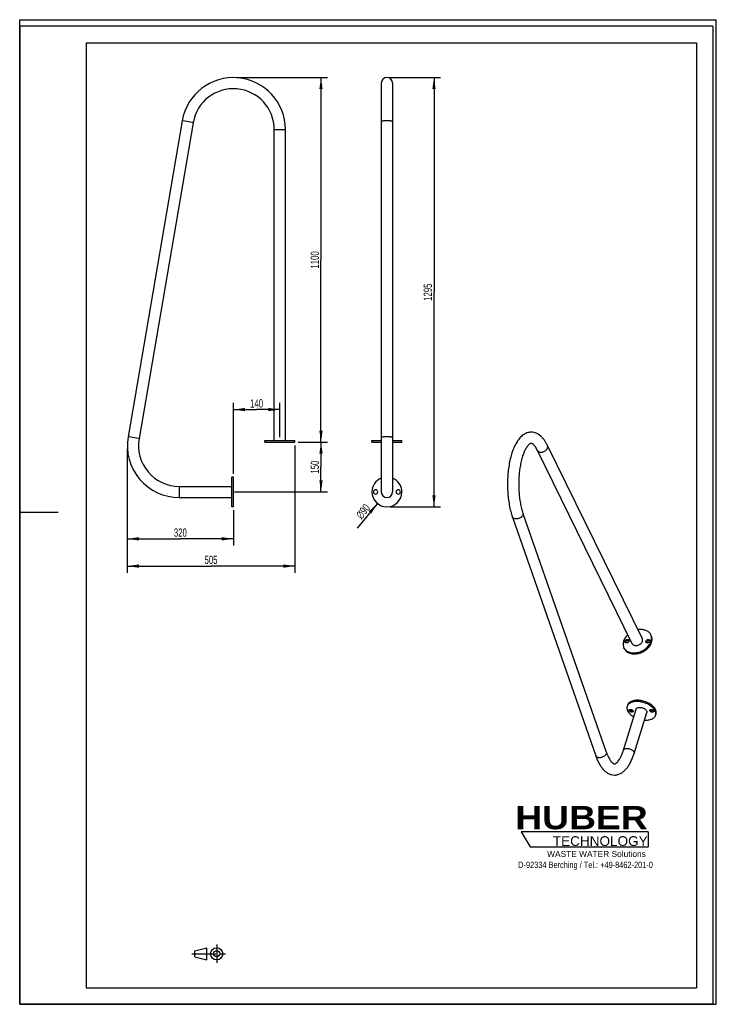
# Model space of a CAD drawing. Header units: millimetres. Extents: x 0 to 2100, y 0 to 2970.
import ezdxf

# ---------------------------------------------------------------- set-up
doc = ezdxf.new("R2010")
doc.units = ezdxf.units.MM
doc.header["$LTSCALE"] = 193.6
doc.linetypes.add('CENTER', pattern=[0.6, 0.375, -0.075, 0.075, -0.075])
doc.layers.get('0').update_dxf_attribs({"linetype": 'CONTINUOUS'})
doc.layers.add('_2D-BEM', color=7, linetype='CONTINUOUS')
doc.layers.add('HUBER_Logo_BL0', color=7, linetype='CONTINUOUS')
doc.styles.get("Standard").update_dxf_attribs({"font": 'txt', "width": 0.7})
doc.styles.add('TEXTSTYLE_2', font='ariblk.ttf')
doc.styles.add('TEXTSTYLE_3', font='arial.ttf')
doc.styles.add('TEXTSTYLE_4', font='gdt', dxfattribs={"width": 0.7})
doc.dimstyles.new('DIMSTYLE_1', dxfattribs={"dimtxt": 25, "dimasz": 35, "dimexe": 2, "dimexo": 1, "dimtad": 1, "dimdec": 1, "dimtxsty": 'STANDARD', "dimblk": '_FILLED', "dimblk1": '_FILLED', "dimblk2": '_FILLED', "dimcen": 0.09, "dimadec": 1, "dimazin": 2, "dimtp": 0.8, "dimtm": 0.8, "dimtfac": 1, "dimtdec": 1, "dimtofl": 0, "dimtmove": 0, "dimatfit": 3, "dimldrblk": '_FILLED', "dimfxl": 1, "dimtolj": 1, "dimarcsym": 0})
doc.dimstyles.new('DIMSTYLE_2', dxfattribs={"dimtxt": 25, "dimasz": 35, "dimexe": 2, "dimexo": 1, "dimtad": 1, "dimdec": 1, "dimtxsty": 'STANDARD', "dimblk": '_FILLED', "dimblk1": '_FILLED', "dimblk2": '_FILLED', "dimcen": 0.09, "dimadec": 1, "dimazin": 2, "dimtp": 1.2, "dimtm": 1.2, "dimtfac": 1, "dimtdec": 1, "dimtofl": 0, "dimtmove": 0, "dimatfit": 3, "dimldrblk": '_FILLED', "dimfxl": 1, "dimtolj": 1, "dimarcsym": 0})
doc.dimstyles.new('DIMSTYLE_3', dxfattribs={"dimtxt": 25, "dimasz": 35, "dimexe": 2, "dimexo": 1, "dimtad": 1, "dimdec": 1, "dimtxsty": 'STANDARD', "dimblk": '_FILLED', "dimblk1": '_FILLED', "dimblk2": '_FILLED', "dimcen": 0.09, "dimadec": 1, "dimazin": 2, "dimtp": 0.5, "dimtm": 0.5, "dimtfac": 1, "dimtdec": 1, "dimtofl": 0, "dimtmove": 0, "dimatfit": 3, "dimldrblk": '_FILLED', "dimfxl": 1, "dimtolj": 1, "dimarcsym": 0})
doc.dimstyles.new('DIMSTYLE_4', dxfattribs={"dimtxt": 25, "dimasz": 35, "dimexe": 2, "dimexo": 1, "dimtad": 1, "dimdec": 1, "dimtxsty": 'STANDARD', "dimblk": '_FILLED', "dimblk1": '_FILLED', "dimblk2": '_FILLED', "dimcen": 0.09, "dimadec": 1, "dimazin": 2, "dimtp": 0.3, "dimtm": 0.3, "dimtfac": 1, "dimtdec": 1, "dimtmove": 0, "dimatfit": 2, "dimldrblk": '_FILLED', "dimfxl": 1, "dimtolj": 1, "dimarcsym": 0})

# ---------------------------------------------------------------- blocks, each defined once
blk = doc.blocks.new('HUBER_LOGO_BL0', base_point=(1705.8, 504.8))
at = {"layer": 'HUBER_Logo_BL0', "color": 5, "linetype": 'CONTINUOUS'}
for p, q in [((1894.2, 520.3), (1511.7, 520.3)), ((1511.7, 520.3), (1538.7, 475.3)), ((1894.2, 520.3), (1894.2, 475.3)), ((1538.7, 475.3), (1894.2, 475.3))]:
    blk.add_line(p, q, dxfattribs=at)
at = {"layer": 'HUBER_Logo_BL0', "color": 2, "linetype": 'CONTINUOUS', "attachment_point": 3, "line_spacing_factor": 0.78}
for s, insert, char_height, width, style in [('HUBER\\P\\Farial.ttf;\\H29.25;TECHNOLOGY ', (1893.2, 598.3), 70.2, 387.672, 'TEXTSTYLE_2'), ('WASTE WATER Solutions', (1887.6, 462.6), 18, 297.033, 'TEXTSTYLE_3')]:
    blk.add_mtext(s, dxfattribs=dict(at, insert=insert, char_height=char_height, width=width, style=style))
at = {"layer": 'HUBER_Logo_BL0', "color": 2, "linetype": 'CONTINUOUS', "insert": (1705.8, 430.2), "char_height": 19, "width": 810.893, "attachment_point": 2, "line_spacing_factor": 0.96}
blk.add_mtext('D-92334 Berching / Tel.: +49-8462-201-0', dxfattribs=at)
blk = doc.blocks.new('_FILLED')
at = {"color": 0, "linetype": 'BYBLOCK'}
blk.add_solid([(0, 0), (-1, 0.143), (-1, -0.143)], dxfattribs=at)
blk = doc.blocks.new('*D0')
at = {"layer": '_2D-BEM', "color": 2, "linetype": 'CONTINUOUS'}
for p, q in [((324.3, 1675.5), (324.3, 1301.8)), ((829.3, 1685.5), (829.3, 1301.8)), ((324.3, 1321.8), (576.8, 1321.8)), ((829.3, 1321.8), (576.8, 1321.8))]:
    blk.add_line(p, q, dxfattribs=at)
at = {"layer": '_2D-BEM', "color": 2, "linetype": 'CONTINUOUS', "xscale": 35, "yscale": 35, "zscale": 35, "rotation": 180}
blk.add_blockref('_FILLED', (324.3, 1321.8), dxfattribs=at)
at = {"layer": '_2D-BEM', "color": 2, "linetype": 'CONTINUOUS', "xscale": 35, "yscale": 35, "zscale": 35}
blk.add_blockref('_FILLED', (829.3, 1321.8), dxfattribs=at)
at = {"layer": '_2D-BEM', "color": 2, "linetype": 'CONTINUOUS', "insert": (576.8, 1353.1), "char_height": 25, "width": 83.036, "attachment_point": 2, "line_spacing_factor": 0.9}
blk.add_mtext('505', dxfattribs=at)
blk = doc.blocks.new('*D1')
at = {"layer": '_2D-BEM', "color": 2, "linetype": 'CONTINUOUS'}
for p, q in [((1117, 2795.5), (1269, 2795.5)), ((1249, 2795.5), (1249, 2148)), ((1249, 1500.5), (1249, 2148)), ((1117, 1500.5), (1269, 1500.5))]:
    blk.add_line(p, q, dxfattribs=at)
at = {"layer": '_2D-BEM', "color": 2, "linetype": 'CONTINUOUS', "xscale": 35, "yscale": 35, "zscale": 35}
for p, rotation in [((1249, 2795.5), 90), ((1249, 1500.5), 270)]:
    blk.add_blockref('_FILLED', p, dxfattribs=dict(at, rotation=rotation))
at = {"layer": '_2D-BEM', "color": 2, "linetype": 'CONTINUOUS', "insert": (1217.7, 2148), "char_height": 25, "width": 107.143, "attachment_point": 2, "rotation": 90, "line_spacing_factor": 0.9}
blk.add_mtext('1295', dxfattribs=at)
blk = doc.blocks.new('*D2')
at = {"layer": '_2D-BEM', "color": 2, "linetype": 'CONTINUOUS'}
for p, q in [((654.3, 2795.5), (928.3, 2795.5)), ((908.3, 2795.5), (908.3, 2245.5)), ((908.3, 1695.5), (908.3, 2245.5)), ((839.3, 1695.5), (928.3, 1695.5))]:
    blk.add_line(p, q, dxfattribs=at)
at = {"layer": '_2D-BEM', "color": 2, "linetype": 'CONTINUOUS', "xscale": 35, "yscale": 35, "zscale": 35}
for p, rotation in [((908.3, 2795.5), 90), ((908.3, 1695.5), 270)]:
    blk.add_blockref('_FILLED', p, dxfattribs=dict(at, rotation=rotation))
at = {"layer": '_2D-BEM', "color": 2, "linetype": 'CONTINUOUS', "insert": (877, 2245.5), "char_height": 25, "width": 101.786, "attachment_point": 2, "rotation": 90, "line_spacing_factor": 0.9}
blk.add_mtext('1100', dxfattribs=at)
blk = doc.blocks.new('*D3')
at = {"layer": '_2D-BEM', "color": 2, "linetype": 'CONTINUOUS'}
for p, q in [((324.3, 1675.5), (324.3, 1384.1)), ((644.3, 1490.5), (644.3, 1384.1)), ((324.3, 1404.1), (484.3, 1404.1)), ((644.3, 1404.1), (484.3, 1404.1))]:
    blk.add_line(p, q, dxfattribs=at)
at = {"layer": '_2D-BEM', "color": 2, "linetype": 'CONTINUOUS', "xscale": 35, "yscale": 35, "zscale": 35, "rotation": 180}
blk.add_blockref('_FILLED', (324.3, 1404.1), dxfattribs=at)
at = {"layer": '_2D-BEM', "color": 2, "linetype": 'CONTINUOUS', "xscale": 35, "yscale": 35, "zscale": 35}
blk.add_blockref('_FILLED', (644.3, 1404.1), dxfattribs=at)
at = {"layer": '_2D-BEM', "color": 2, "linetype": 'CONTINUOUS', "insert": (484.3, 1435.4), "char_height": 25, "width": 85.714, "attachment_point": 2, "line_spacing_factor": 0.9}
blk.add_mtext('320', dxfattribs=at)
blk = doc.blocks.new('*D4')
at = {"layer": '_2D-BEM', "color": 2, "linetype": 'CONTINUOUS'}
for p, q in [((839.3, 1695.5), (928.3, 1695.5)), ((908.3, 1695.5), (908.3, 1620.5)), ((908.3, 1545.5), (908.3, 1620.5)), ((647.1, 1545.5), (928.3, 1545.5))]:
    blk.add_line(p, q, dxfattribs=at)
at = {"layer": '_2D-BEM', "color": 2, "linetype": 'CONTINUOUS', "xscale": 35, "yscale": 35, "zscale": 35}
for p, rotation in [((908.3, 1695.5), 90), ((908.3, 1545.5), 270)]:
    blk.add_blockref('_FILLED', p, dxfattribs=dict(at, rotation=rotation))
at = {"layer": '_2D-BEM', "color": 2, "linetype": 'CONTINUOUS', "insert": (877, 1620.5), "char_height": 25, "width": 77.679, "attachment_point": 2, "rotation": 90, "line_spacing_factor": 0.9}
blk.add_mtext('150', dxfattribs=at)
blk = doc.blocks.new('*D5')
at = {"layer": '_2D-BEM', "color": 2, "linetype": 'CONTINUOUS'}
for p, q in [((644.3, 1600.5), (644.3, 1814)), ((784.3, 1710.5), (784.3, 1814)), ((644.3, 1794), (714.3, 1794)), ((784.3, 1794), (714.3, 1794))]:
    blk.add_line(p, q, dxfattribs=at)
at = {"layer": '_2D-BEM', "color": 2, "linetype": 'CONTINUOUS', "xscale": 35, "yscale": 35, "zscale": 35, "rotation": 180}
blk.add_blockref('_FILLED', (644.3, 1794), dxfattribs=at)
at = {"layer": '_2D-BEM', "color": 2, "linetype": 'CONTINUOUS', "xscale": 35, "yscale": 35, "zscale": 35}
blk.add_blockref('_FILLED', (784.3, 1794), dxfattribs=at)
at = {"layer": '_2D-BEM', "color": 2, "linetype": 'CONTINUOUS', "insert": (714.3, 1825.2), "char_height": 25, "width": 80.357, "attachment_point": 2, "line_spacing_factor": 0.9}
blk.add_mtext('140', dxfattribs=at)
blk = doc.blocks.new('*D6')
at = {"layer": '_2D-BEM', "color": 2, "linetype": 'CONTINUOUS'}
blk.add_line((1078.5, 1510.7), (1017.2, 1436), dxfattribs=at)
at = {"layer": '_2D-BEM', "color": 2, "linetype": 'CONTINUOUS', "xscale": 35, "yscale": 35, "zscale": 35, "rotation": 50.6281622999}
blk.add_blockref('_FILLED', (1078.5, 1510.7), dxfattribs=at)
at = {"layer": '_2D-BEM', "color": 2, "linetype": 'CONTINUOUS', "insert": (1039.1, 1511.9), "char_height": 25, "width": 108.929, "attachment_point": 3, "rotation": 50.6282, "line_spacing_factor": 0.9, "style": 'TEXTSTYLE_4'}
blk.add_mtext('{\\Fgdt;n}\\Ftxt;90', dxfattribs=at)
blk = doc.blocks.new('PROJEKTIONSMETHODE_1_BL1', base_point=(570, 152.5))
at = {"color": 2, "linetype": 'CENTER'}
for p, q in [((593.8, 180), (593.8, 125)), ((518.7, 152.5), (621.3, 152.5))]:
    blk.add_line(p, q, dxfattribs=at)
at = {"color": 2, "linetype": 'CONTINUOUS'}
for p, q in [((527.8, 161.7), (564.5, 170.8)), ((527.8, 143.3), (527.8, 161.7)), ((564.5, 134.2), (564.5, 170.8)), ((527.8, 143.3), (564.5, 134.2))]:
    blk.add_line(p, q, dxfattribs=at)
for radius in [18.3, 9.17]:
    blk.add_circle((593.8, 152.5), radius, dxfattribs=at)

msp = doc.modelspace()

# ---------------------------------------------------------------- linework, layer by layer
at = {"color": 7, "linetype": 'CONTINUOUS'}
for p, q in [((0, 2970), (2100, 2970)), ((0, 0), (0, 2970)), ((0, 2970), (2100, 2970)), ((0, 0), (0, 2970)), ((2100, 0), (2100, 2970)), ((2100, 0), (2100, 2970)), ((1090.18, 2778.57), (1090.18, 2662.22)), ((1123.88, 2778.57), (1123.88, 2662.22)), ((489.74, 2665.06), (326.59, 1711.91)), ((522.96, 2659.38), (359.81, 1706.23)), ((1090.18, 2662.22), (1090.18, 1709.07)), ((1123.88, 2662.22), (1123.88, 1709.07)), ((767.49, 1700.45), (767.49, 2638.6)), ((801.19, 1700.45), (801.19, 2638.6)), ((739.34, 1700.45), (767.49, 1700.45)), ((739.34, 1695.45), (739.34, 1700.45)), ((739.34, 1695.45), (777.84, 1695.45)), ((767.49, 1700.45), (777.84, 1700.45)), ((777.84, 1700.45), (777.94, 1700.45)), ((777.84, 1695.45), (777.94, 1695.45)), ((777.94, 1700.45), (784.34, 1700.45)), ((777.94, 1695.45), (784.34, 1695.45)), ((784.34, 1700.45), (790.75, 1700.45)), ((784.34, 1695.45), (790.75, 1695.45)), ((790.75, 1700.45), (790.84, 1700.45)), ((790.75, 1695.45), (790.84, 1695.45)), ((790.84, 1700.45), (801.19, 1700.45)), ((790.84, 1695.45), (829.34, 1695.45)), ((801.19, 1700.45), (829.34, 1700.45)), ((829.34, 1695.45), (829.34, 1700.45)), ((1062.03, 1700.45), (1066.53, 1700.45)), ((1062.03, 1695.45), (1062.03, 1700.45)), ((1062.03, 1695.45), (1066.53, 1695.45)), ((1066.53, 1700.45), (1079.53, 1700.45)), ((1066.53, 1695.45), (1079.53, 1695.45)), ((1079.53, 1700.45), (1090.18, 1700.45)), ((1079.53, 1695.45), (1090.18, 1695.45)), ((1090.18, 1709.07), (1090.18, 1545.45)), ((1123.88, 1709.07), (1123.88, 1545.45)), ((1123.88, 1700.45), (1134.53, 1700.45)), ((1123.88, 1695.45), (1134.53, 1695.45)), ((1134.53, 1700.45), (1147.53, 1700.45)), ((1134.53, 1695.45), (1147.53, 1695.45)), ((1147.53, 1700.45), (1152.03, 1700.45)), ((1147.53, 1695.45), (1152.03, 1695.45)), ((1152.03, 1695.45), (1152.03, 1700.45)), ((1846.87, 1087.81), (1560.69, 1670.97)), ((1877.12, 1102.66), (1590.94, 1685.82)), ((644.34, 1590.45), (639.34, 1590.45)), ((639.34, 1562.3), (639.34, 1590.45)), ((644.34, 1551.95), (644.34, 1590.45)), ((481.19, 1562.3), (639.34, 1562.3)), ((639.34, 1551.95), (639.34, 1562.3)), ((639.34, 1545.45), (639.34, 1551.95)), ((639.34, 1538.95), (639.34, 1545.45)), ((644.34, 1545.45), (644.34, 1551.95)), ((644.34, 1538.95), (644.34, 1545.45)), ((481.19, 1528.6), (639.34, 1528.6)), ((639.34, 1528.6), (639.34, 1538.95)), ((639.34, 1500.45), (639.34, 1528.6)), ((644.34, 1500.45), (644.34, 1538.95)), ((644.34, 1500.45), (639.34, 1500.45)), ((1485.41, 1469.77), (1736.67, 749.48)), ((1517.23, 1480.87), (1768.49, 760.58)), ((1903.92, 1111.95), (1902.39, 1115.06)), ((1823.12, 1072.3), (1821.59, 1075.41)), ((1832.39, 902.51), (1831.18, 898.59)), ((1819.79, 766.39), (1858.08, 890.28)), ((1851.99, 756.44), (1890.27, 880.33)), ((1918.38, 875.93), (1917.17, 872.02)), ((0, 0), (2100, 0)), ((0, 0), (2100, 0))]:
    msp.add_line(p, q, dxfattribs=at)
at = {"color": 3, "linetype": 'CONTINUOUS'}
for p, q in [((0, 2950), (0, 1485)), ((2090, 2950), (0, 2950)), ((2090, 2950), (2090, 0)), ((0, 1485), (0, 0)), ((0, 1485), (116, 1485)), ((2090, 0), (0, 0))]:
    msp.add_line(p, q, dxfattribs=at)
at = {"color": 5, "linetype": 'CONTINUOUS'}
for p, q in [((200, 2900), (2040, 2900)), ((200, 2900), (200, 50)), ((2040, 2900), (2040, 50)), ((200, 50), (2040, 50))]:
    msp.add_line(p, q, dxfattribs=at)
at = {"color": 9, "linetype": 'CONTINUOUS'}
for p, q in [((491.71, 2664.73), (489.74, 2665.06)), ((520.99, 2659.72), (491.71, 2664.73)), ((521.06, 2659.7), (520.99, 2659.72)), ((522.96, 2659.38), (521.06, 2659.7)), ((767.49, 2638.6), (769.42, 2638.6)), ((769.42, 2638.6), (769.49, 2638.6)), ((769.49, 2638.6), (799.19, 2638.6)), ((799.19, 2638.6), (801.19, 2638.6)), ((328.49, 1711.59), (326.59, 1711.91)), ((328.56, 1711.58), (328.49, 1711.59)), ((357.84, 1706.57), (328.56, 1711.58)), ((357.91, 1706.55), (357.84, 1706.57)), ((359.81, 1706.23), (357.91, 1706.55)), ((481.19, 1562.3), (481.19, 1560.37)), ((481.19, 1560.37), (481.19, 1560.3)), ((481.19, 1560.3), (481.19, 1530.6)), ((481.19, 1530.6), (481.19, 1528.6))]:
    msp.add_line(p, q, dxfattribs=at)
at = {"color": 7, "linetype": 'CONTINUOUS'}
for centre, radius, start, end in [((644.34, 2638.6), 156.85, 0, 170.28685), ((1107.03, 2778.6), 16.85, 90, 180), ((1107.03, 2778.6), 16.85, 0, 90), ((644.34, 2638.6), 123.15, 0, 170.28685), ((481.19, 1685.45), 156.85, 170.28685, 270), ((481.19, 1685.45), 123.15, 170.28685, 270), ((1107.03, 1545.45), 45, 111.99525, 180), ((1107.03, 1545.45), 45, 0, 68.00475), ((1107.03, 1545.45), 45, 180, 360), ((1073.03, 1545.45), 6.5, 0, 180), ((1073.03, 1545.45), 6.5, 180, 360), ((1107.03, 1545.45), 16.85, 180, 270), ((1107.03, 1545.45), 16.85, 180, 270), ((1107.03, 1545.45), 16.85, 270, 360), ((1107.03, 1545.45), 16.85, 270, 360), ((1141.03, 1545.45), 6.5, 0, 180), ((1141.03, 1545.45), 6.5, 180, 360)]:
    msp.add_arc(centre, radius, start, end, dxfattribs=at)
at = {"color": 9, "linetype": 'CONTINUOUS'}
for points, knots in [([(1107.03, 2665.06), (1105.93, 2665.06), (1103.78, 2665.03), (1100.66, 2664.87), (1097.78, 2664.62), (1095.59, 2664.32), (1094.04, 2664.04), (1093.06, 2663.82), (1092.21, 2663.58), (1091.5, 2663.34), (1090.94, 2663.08), (1090.53, 2662.81), (1090.25, 2662.54), (1090.18, 2662.32), (1090.18, 2662.22)], [0, 0, 0, 0, 0.188009, 0.3690046, 0.536269, 0.683678, 0.7482716, 0.8060403, 0.8565431, 0.8994681, 0.9346884, 0.9623904, 0.9834037, 1, 1, 1, 1]), ([(1123.88, 2662.22), (1123.88, 2662.32), (1123.81, 2662.54), (1123.54, 2662.81), (1123.12, 2663.08), (1122.56, 2663.34), (1121.85, 2663.58), (1121, 2663.82), (1120.02, 2664.04), (1118.47, 2664.32), (1116.28, 2664.62), (1113.4, 2664.87), (1110.28, 2665.03), (1108.13, 2665.06), (1107.03, 2665.06)], [0, 0, 0, 0, 0.0165963, 0.0376096, 0.0653116, 0.1005319, 0.1434569, 0.1939597, 0.2517284, 0.316322, 0.463731, 0.6309954, 0.811991, 1, 1, 1, 1]), ([(1107.03, 1711.91), (1105.93, 1711.91), (1103.78, 1711.88), (1100.66, 1711.72), (1097.78, 1711.47), (1095.59, 1711.17), (1094.04, 1710.89), (1093.06, 1710.67), (1092.21, 1710.43), (1091.5, 1710.19), (1090.94, 1709.93), (1090.53, 1709.66), (1090.25, 1709.39), (1090.18, 1709.17), (1090.18, 1709.07)], [0, 0, 0, 0, 0.188009, 0.3690046, 0.536269, 0.683678, 0.7482716, 0.8060403, 0.8565431, 0.8994681, 0.9346884, 0.9623904, 0.9834037, 1, 1, 1, 1]), ([(1123.88, 1709.07), (1123.88, 1709.17), (1123.81, 1709.39), (1123.54, 1709.66), (1123.12, 1709.93), (1122.56, 1710.19), (1121.85, 1710.43), (1121, 1710.67), (1120.02, 1710.89), (1118.47, 1711.17), (1116.28, 1711.47), (1113.4, 1711.72), (1110.28, 1711.88), (1108.13, 1711.91), (1107.03, 1711.91)], [0, 0, 0, 0, 0.0165963, 0.0376096, 0.0653116, 0.1005319, 0.1434569, 0.1939597, 0.2517284, 0.316322, 0.463731, 0.6309954, 0.811991, 1, 1, 1, 1]), ([(1560.69, 1670.97), (1561.13, 1670.09), (1562.35, 1668.41), (1564.96, 1666.56), (1568.18, 1665.43), (1570.53, 1665.2), (1571.74, 1665.2)], [0, 0, 0, 0, 0.2268552, 0.4650458, 0.7220539, 1, 1, 1, 1]), ([(1571.74, 1665.2), (1574.67, 1665.2), (1579.16, 1666.26), (1584.34, 1669.18), (1587.68, 1672.05), (1590.19, 1675.39), (1591.69, 1678.97), (1591.98, 1682.03), (1591.58, 1684.28), (1591.19, 1685.33), (1590.94, 1685.82)], [0, 0, 0, 0, 0.2698227, 0.4092493, 0.5448703, 0.6726339, 0.7902117, 0.8979726, 0.9494025, 1, 1, 1, 1]), ([(1496.43, 1464.08), (1495.13, 1464.08), (1492.67, 1464.3), (1489.35, 1465.39), (1487.15, 1466.95), (1485.96, 1468.5), (1485.56, 1469.34), (1485.41, 1469.77)], [0, 0, 0, 0, 0.2957476, 0.5586602, 0.7892446, 0.8960586, 1, 1, 1, 1]), ([(1517.23, 1480.87), (1517.38, 1480.44), (1517.59, 1479.55), (1517.63, 1477.62), (1516.9, 1475.06), (1515.02, 1472.16), (1512.26, 1469.5), (1508.8, 1467.22), (1504.85, 1465.47), (1500.68, 1464.35), (1497.83, 1464.08), (1496.43, 1464.08)], [0, 0, 0, 0, 0.0450286, 0.0912766, 0.1909868, 0.3045109, 0.4321675, 0.5709496, 0.7158347, 0.8608492, 1, 1, 1, 1]), ([(1747.69, 743.79), (1746.39, 743.79), (1743.93, 744.01), (1740.6, 745.1), (1738.41, 746.66), (1737.22, 748.21), (1736.82, 749.05), (1736.67, 749.48)], [0, 0, 0, 0, 0.2957476, 0.5586602, 0.7892446, 0.8960586, 1, 1, 1, 1]), ([(1768.49, 760.58), (1768.64, 760.16), (1768.84, 759.26), (1768.88, 757.33), (1768.16, 754.77), (1766.28, 751.88), (1763.52, 749.21), (1760.06, 746.93), (1756.11, 745.18), (1751.94, 744.07), (1749.09, 743.79), (1747.69, 743.79)], [0, 0, 0, 0, 0.0450286, 0.0912766, 0.1909868, 0.3045109, 0.4321675, 0.5709496, 0.7158347, 0.8608492, 1, 1, 1, 1]), ([(1819.79, 766.39), (1819.92, 766.81), (1820.28, 767.63), (1821.11, 768.72), (1822.21, 769.67), (1824.06, 770.78), (1826.95, 771.69), (1829.43, 771.89), (1830.75, 771.89)], [0, 0, 0, 0, 0.099766, 0.20308, 0.3129119, 0.4313226, 0.6968642, 1, 1, 1, 1]), ([(1830.75, 771.89), (1832.13, 771.89), (1834.96, 771.64), (1839.11, 770.63), (1843.06, 769.03), (1846.55, 766.95), (1849.38, 764.51), (1851.36, 761.86), (1852.21, 759.48), (1852.27, 757.68), (1852.11, 756.84), (1851.99, 756.44)], [0, 0, 0, 0, 0.1417583, 0.2894612, 0.436614, 0.5767961, 0.7045847, 0.8166418, 0.9131602, 0.9572824, 1, 1, 1, 1])]:
    msp.add_open_spline(points, degree=3, knots=knots, dxfattribs=at)
at = {"color": 7, "linetype": 'CONTINUOUS'}
for points, knots in [([(1541.93, 1725.58), (1539.76, 1725.58), (1535.43, 1725.21), (1529.12, 1723.58), (1523.14, 1720.97), (1515.65, 1716.33), (1507.22, 1708.56), (1498.7, 1696.98), (1491.37, 1683.29), (1485.12, 1667.65), (1479.91, 1650.25), (1475.79, 1631.33), (1472.8, 1611.22), (1470.97, 1590.29), (1470.36, 1568.93), (1470.95, 1547.57), (1472.75, 1526.62), (1475.72, 1506.5), (1479.83, 1487.55), (1483.41, 1475.5), (1485.41, 1469.77)], [0, 0, 0, 0, 0.022629, 0.0452254, 0.0678182, 0.0905253, 0.1370094, 0.1864824, 0.240222, 0.2987991, 0.3621664, 0.4298205, 0.5009378, 0.5744789, 0.6492701, 0.7240728, 0.7976482, 0.8688205, 0.9365472, 1, 1, 1, 1]), ([(1590.94, 1685.82), (1589.57, 1688.63), (1586.69, 1694.01), (1581.85, 1701.53), (1576.55, 1708.23), (1570.74, 1714.06), (1564.35, 1718.92), (1557.35, 1722.66), (1549.8, 1725.03), (1544.55, 1725.58), (1541.93, 1725.58)], [0, 0, 0, 0, 0.1410321, 0.2749475, 0.4026867, 0.5256151, 0.6454013, 0.7637118, 0.8817638, 1, 1, 1, 1]), ([(1541.93, 1691.88), (1541.64, 1691.88), (1540.96, 1691.81), (1539.76, 1691.45), (1538.2, 1690.68), (1536.26, 1689.33), (1533.98, 1687.28), (1531.47, 1684.49), (1528.83, 1680.94), (1526.13, 1676.66), (1523.45, 1671.69), (1519.84, 1663.9), (1515.72, 1652.73), (1511.6, 1637.82), (1508.29, 1621.32), (1505.89, 1603.66), (1504.48, 1585.22), (1504.09, 1566.42), (1504.74, 1547.67), (1506.39, 1529.38), (1509.02, 1511.97), (1512.54, 1495.83), (1515.56, 1485.65), (1517.23, 1480.87)], [0, 0, 0, 0, 0.0039191, 0.0091508, 0.0167211, 0.0272348, 0.0409238, 0.0577779, 0.0776636, 0.1003981, 0.1257854, 0.1536294, 0.2159057, 0.2857446, 0.3616481, 0.4420944, 0.5255278, 0.610364, 0.6950038, 0.7778499, 0.857324, 0.9318788, 1, 1, 1, 1]), ([(1560.69, 1670.97), (1559.73, 1672.93), (1557.81, 1676.55), (1554.73, 1681.41), (1551.74, 1685.29), (1548.95, 1688.19), (1546.52, 1690.14), (1544.28, 1691.43), (1542.75, 1691.88), (1541.93, 1691.88)], [0, 0, 0, 0, 0.2255163, 0.4243103, 0.5941262, 0.7329432, 0.8396322, 0.9153176, 1, 1, 1, 1]), ([(1902.39, 1115.06), (1901.68, 1116.5), (1899.94, 1119.28), (1896.5, 1122.87), (1892.31, 1125.85), (1887.45, 1128.14), (1882.05, 1129.7), (1874.13, 1130.79), (1867.95, 1130.4), (1863.86, 1129.68)], [0, 0, 0, 0, 0.1094159, 0.2209775, 0.3365322, 0.4574175, 0.5843698, 0.7175331, 1, 1, 1, 1]), ([(1833.6, 1114.83), (1830.55, 1112.05), (1825.26, 1106.05), (1821.66, 1098.86), (1820.55, 1095.23)], [0, 0, 0, 0, 0.5210773, 1, 1, 1, 1]), ([(1824.69, 1095.23), (1825.05, 1096.41), (1826.29, 1098.03), (1828.46, 1099.46), (1830.37, 1100.17), (1832.31, 1100.41), (1834.11, 1100.15), (1835.61, 1099.38), (1836.29, 1098.55), (1836.51, 1098.1)], [0, 0, 0, 0, 0.2513394, 0.3906678, 0.5304068, 0.6640671, 0.7868543, 0.897545, 1, 1, 1, 1]), ([(1857.91, 1082.04), (1860.85, 1082.04), (1865.34, 1083.1), (1870.51, 1086.02), (1873.86, 1088.89), (1876.37, 1092.23), (1877.87, 1095.81), (1878.16, 1098.86), (1877.76, 1101.12), (1877.36, 1102.16), (1877.12, 1102.66)], [0, 0, 0, 0, 0.2698227, 0.4092493, 0.5448703, 0.6726339, 0.7902117, 0.8979726, 0.9494025, 1, 1, 1, 1]), ([(1887.32, 1095.23), (1887.68, 1096.41), (1888.92, 1098.03), (1891.1, 1099.46), (1893, 1100.17), (1894.94, 1100.41), (1896.75, 1100.15), (1898.24, 1099.38), (1898.92, 1098.55), (1899.14, 1098.1)], [0, 0, 0, 0, 0.2513394, 0.3906678, 0.5304068, 0.6640671, 0.7868543, 0.897545, 1, 1, 1, 1]), ([(1903.44, 1095.23), (1903.97, 1096.95), (1904.74, 1100.38), (1904.98, 1105.55), (1904.24, 1110.51), (1903.1, 1113.61), (1902.39, 1115.06)], [0, 0, 0, 0, 0.2644251, 0.5170838, 0.7609157, 1, 1, 1, 1]), ([(1904.97, 1092.13), (1905.49, 1093.84), (1906.27, 1097.27), (1906.5, 1102.45), (1905.77, 1107.4), (1904.63, 1110.5), (1903.92, 1111.95)], [0, 0, 0, 0, 0.2644251, 0.5170838, 0.7609157, 1, 1, 1, 1]), ([(1820.55, 1095.23), (1820.02, 1093.52), (1819.24, 1090.09), (1819.01, 1084.92), (1819.75, 1079.96), (1820.88, 1076.86), (1821.59, 1075.41)], [0, 0, 0, 0, 0.2644251, 0.5170838, 0.7609157, 1, 1, 1, 1]), ([(1821.59, 1075.41), (1822.35, 1073.86), (1824.25, 1070.89), (1828.03, 1067.1), (1832.67, 1064.04), (1840, 1060.96), (1848.38, 1059.73), (1857.06, 1060.19), (1866.2, 1061.85), (1877.31, 1065.99), (1887.19, 1072.51), (1893.86, 1078.89), (1899.27, 1085.59), (1902.23, 1091.31), (1903.44, 1095.23)], [0, 0, 0, 0, 0.050746, 0.1026298, 0.156609, 0.2133398, 0.3356261, 0.4012078, 0.4690088, 0.6081778, 0.7469379, 0.8142557, 0.8792088, 1, 1, 1, 1]), ([(1823.12, 1072.3), (1823.88, 1070.75), (1825.77, 1067.79), (1829.56, 1063.99), (1834.2, 1060.93), (1841.53, 1057.85), (1849.9, 1056.63), (1858.59, 1057.09), (1867.73, 1058.74), (1878.83, 1062.89), (1888.72, 1069.4), (1895.39, 1075.79), (1900.8, 1082.48), (1903.75, 1088.21), (1904.97, 1092.13)], [0, 0, 0, 0, 0.050746, 0.1026298, 0.156609, 0.2133398, 0.3356261, 0.4012078, 0.4690088, 0.6081778, 0.7469379, 0.8142557, 0.8792088, 1, 1, 1, 1]), ([(1824.84, 1092.37), (1824.63, 1092.79), (1824.39, 1093.77), (1824.54, 1094.75), (1824.69, 1095.23)], [0, 0, 0, 0, 0.4826062, 1, 1, 1, 1]), ([(1836.66, 1095.23), (1836.3, 1094.06), (1835.06, 1092.44), (1832.89, 1091.01), (1830.98, 1090.3), (1829.04, 1090.06), (1827.24, 1090.32), (1825.75, 1091.08), (1825.06, 1091.92), (1824.84, 1092.37)], [0, 0, 0, 0, 0.2513394, 0.3906678, 0.5304068, 0.6640671, 0.7868543, 0.897545, 1, 1, 1, 1]), ([(1826.02, 1091.02), (1826.02, 1091.11), (1826.05, 1091.49), (1826.13, 1091.86), (1826.22, 1092.13)], [0, 0, 0, 0, 0.2438943, 1, 1, 1, 1]), ([(1826.22, 1092.13), (1826.52, 1093.12), (1827.48, 1094.51), (1829.2, 1095.88), (1830.76, 1096.67), (1832.41, 1097.15), (1834.06, 1097.27), (1835.58, 1097.03), (1836.48, 1096.61), (1836.86, 1096.34)], [0, 0, 0, 0, 0.2412383, 0.3745474, 0.5106503, 0.6448404, 0.7727789, 0.8914248, 1, 1, 1, 1]), ([(1836.51, 1098.1), (1836.72, 1097.68), (1836.96, 1096.7), (1836.81, 1095.72), (1836.66, 1095.23)], [0, 0, 0, 0, 0.4826062, 1, 1, 1, 1]), ([(1846.87, 1087.81), (1847.3, 1086.92), (1848.52, 1085.24), (1851.13, 1083.39), (1854.35, 1082.27), (1856.7, 1082.04), (1857.91, 1082.04)], [0, 0, 0, 0, 0.2268552, 0.4650458, 0.7220539, 1, 1, 1, 1]), ([(1887.47, 1092.37), (1887.27, 1092.79), (1887.02, 1093.77), (1887.17, 1094.75), (1887.32, 1095.23)], [0, 0, 0, 0, 0.4826062, 1, 1, 1, 1]), ([(1899.3, 1095.23), (1898.93, 1094.06), (1897.7, 1092.44), (1895.52, 1091.01), (1893.61, 1090.3), (1891.67, 1090.06), (1889.87, 1090.32), (1888.38, 1091.08), (1887.69, 1091.92), (1887.47, 1092.37)], [0, 0, 0, 0, 0.2513394, 0.3906678, 0.5304068, 0.6640671, 0.7868543, 0.897545, 1, 1, 1, 1]), ([(1888.65, 1091.02), (1888.65, 1091.11), (1888.68, 1091.49), (1888.76, 1091.86), (1888.85, 1092.13)], [0, 0, 0, 0, 0.2438943, 1, 1, 1, 1]), ([(1888.85, 1092.13), (1889.15, 1093.12), (1890.11, 1094.51), (1891.84, 1095.88), (1893.39, 1096.67), (1895.05, 1097.15), (1896.69, 1097.27), (1898.21, 1097.03), (1899.11, 1096.61), (1899.5, 1096.34)], [0, 0, 0, 0, 0.2412383, 0.3745474, 0.5106503, 0.6448404, 0.7727789, 0.8914248, 1, 1, 1, 1]), ([(1899.14, 1098.1), (1899.35, 1097.68), (1899.59, 1096.7), (1899.44, 1095.72), (1899.3, 1095.23)], [0, 0, 0, 0, 0.4826062, 1, 1, 1, 1]), ([(1831.18, 898.59), (1830.87, 897.57), (1830.45, 895.43), (1830.53, 892.08), (1831.28, 888.65), (1832.18, 886.41), (1832.73, 885.3)], [0, 0, 0, 0, 0.2336959, 0.4744719, 0.7284148, 1, 1, 1, 1]), ([(1915.62, 885.3), (1914.83, 886.92), (1912.81, 890.14), (1908.9, 894.6), (1904.05, 898.81), (1898.41, 902.65), (1892.12, 906.03), (1885.35, 908.84), (1878.28, 911.03), (1871.1, 912.53), (1864.01, 913.3), (1857.18, 913.32), (1850.8, 912.58), (1845.04, 911.11), (1840.05, 908.94), (1835.96, 906.1), (1832.89, 902.64), (1831.6, 899.95), (1831.18, 898.59)], [0, 0, 0, 0, 0.054354, 0.1139707, 0.1785555, 0.2473927, 0.319467, 0.3935628, 0.4683486, 0.5424552, 0.6145506, 0.6834179, 0.7480398, 0.8076979, 0.8620936, 0.9114949, 0.9568835, 1, 1, 1, 1]), ([(1916.83, 889.22), (1916.04, 890.84), (1914.02, 894.06), (1910.11, 898.52), (1905.26, 902.73), (1899.62, 906.57), (1893.33, 909.94), (1886.56, 912.76), (1879.49, 914.95), (1872.31, 916.45), (1865.22, 917.21), (1858.39, 917.23), (1852.01, 916.5), (1846.25, 915.03), (1841.26, 912.85), (1837.17, 910.01), (1834.1, 906.56), (1832.81, 903.87), (1832.39, 902.51)], [0, 0, 0, 0, 0.054354, 0.1139707, 0.1785555, 0.2473927, 0.319467, 0.3935628, 0.4683486, 0.5424552, 0.6145506, 0.6834179, 0.7480398, 0.8076979, 0.8620936, 0.9114949, 0.9568835, 1, 1, 1, 1]), ([(1858.08, 890.28), (1858.2, 890.69), (1858.57, 891.51), (1859.4, 892.6), (1860.49, 893.56), (1862.34, 894.66), (1865.23, 895.57), (1867.72, 895.78), (1869.03, 895.78)], [0, 0, 0, 0, 0.099766, 0.20308, 0.3129119, 0.4313226, 0.6968642, 1, 1, 1, 1]), ([(1869.03, 895.78), (1870.42, 895.78), (1873.24, 895.53), (1877.4, 894.51), (1881.34, 892.91), (1884.84, 890.83), (1887.66, 888.4), (1889.64, 885.74), (1890.49, 883.37), (1890.55, 881.57), (1890.4, 880.73), (1890.27, 880.33)], [0, 0, 0, 0, 0.1417583, 0.2894612, 0.436614, 0.5767961, 0.7045847, 0.8166418, 0.9131602, 0.9572824, 1, 1, 1, 1]), ([(1832.73, 885.3), (1833.56, 883.61), (1835.69, 880.23), (1839.86, 875.58), (1845.03, 871.23), (1848.94, 868.66), (1851.02, 867.45)], [0, 0, 0, 0, 0.2187771, 0.45964, 0.7211527, 1, 1, 1, 1]), ([(1836.87, 885.3), (1836.72, 885.61), (1836.51, 886.25), (1836.56, 886.92), (1836.65, 887.22)], [0, 0, 0, 0, 0.5259905, 1, 1, 1, 1]), ([(1836.65, 887.22), (1836.71, 887.42), (1836.9, 887.81), (1837.34, 888.31), (1837.93, 888.72), (1838.93, 889.15), (1840.46, 889.41), (1842.45, 889.28), (1844.48, 888.75), (1846.35, 887.88), (1847.86, 886.74), (1848.61, 885.79), (1848.85, 885.3)], [0, 0, 0, 0, 0.0431793, 0.0886339, 0.1381072, 0.192582, 0.3167507, 0.457719, 0.606659, 0.752863, 0.8862435, 1, 1, 1, 1]), ([(1849.07, 883.38), (1849.01, 883.19), (1848.82, 882.8), (1848.38, 882.3), (1847.79, 881.89), (1846.78, 881.45), (1845.25, 881.2), (1843.27, 881.33), (1841.24, 881.85), (1839.37, 882.73), (1837.86, 883.86), (1837.11, 884.81), (1836.87, 885.3)], [0, 0, 0, 0, 0.0431793, 0.0886339, 0.1381072, 0.192582, 0.3167507, 0.457719, 0.606659, 0.752863, 0.8862435, 1, 1, 1, 1]), ([(1848.65, 885.66), (1848.26, 885.49), (1847.4, 885.25), (1845.47, 885.1), (1842.93, 885.53), (1840.58, 886.61), (1839.08, 887.82), (1838.5, 888.51), (1838.28, 888.86)], [0, 0, 0, 0, 0.1084006, 0.2304425, 0.5000214, 0.7695878, 0.891616, 1, 1, 1, 1]), ([(1848.85, 885.3), (1849, 884.99), (1849.21, 884.36), (1849.16, 883.68), (1849.07, 883.38)], [0, 0, 0, 0, 0.5259905, 1, 1, 1, 1]), ([(1883.22, 857.5), (1887.24, 857.21), (1893.17, 857.3), (1900.63, 858.73), (1905.48, 860.35), (1909.67, 862.52), (1913.1, 865.22), (1915.68, 868.39), (1916.79, 870.79), (1917.17, 872.02)], [0, 0, 0, 0, 0.3058565, 0.4453758, 0.5744125, 0.6928618, 0.8016457, 0.9029057, 1, 1, 1, 1]), ([(1899.5, 885.3), (1899.35, 885.61), (1899.14, 886.25), (1899.19, 886.92), (1899.28, 887.22)], [0, 0, 0, 0, 0.5259905, 1, 1, 1, 1]), ([(1899.28, 887.22), (1899.34, 887.42), (1899.53, 887.81), (1899.97, 888.31), (1900.56, 888.72), (1901.57, 889.15), (1903.1, 889.41), (1905.08, 889.28), (1907.11, 888.75), (1908.98, 887.88), (1910.49, 886.74), (1911.24, 885.79), (1911.48, 885.3)], [0, 0, 0, 0, 0.0431793, 0.0886339, 0.1381072, 0.192582, 0.3167507, 0.457719, 0.606659, 0.752863, 0.8862435, 1, 1, 1, 1]), ([(1911.7, 883.38), (1911.64, 883.19), (1911.45, 882.8), (1911.01, 882.3), (1910.42, 881.89), (1909.41, 881.45), (1907.89, 881.2), (1905.9, 881.33), (1903.87, 881.85), (1902, 882.73), (1900.49, 883.86), (1899.74, 884.81), (1899.5, 885.3)], [0, 0, 0, 0, 0.0431793, 0.0886339, 0.1381072, 0.192582, 0.3167507, 0.457719, 0.606659, 0.752863, 0.8862435, 1, 1, 1, 1]), ([(1911.28, 885.66), (1910.9, 885.49), (1910.03, 885.25), (1908.11, 885.1), (1905.56, 885.53), (1903.21, 886.61), (1901.71, 887.82), (1901.13, 888.51), (1900.91, 888.86)], [0, 0, 0, 0, 0.1084006, 0.2304425, 0.5000214, 0.7695878, 0.891616, 1, 1, 1, 1]), ([(1911.48, 885.3), (1911.63, 884.99), (1911.84, 884.36), (1911.79, 883.68), (1911.7, 883.38)], [0, 0, 0, 0, 0.5259905, 1, 1, 1, 1]), ([(1917.17, 872.02), (1917.48, 873.04), (1917.9, 875.18), (1917.82, 878.52), (1917.07, 881.96), (1916.17, 884.19), (1915.62, 885.3)], [0, 0, 0, 0, 0.2336959, 0.4744719, 0.7284148, 1, 1, 1, 1]), ([(1918.38, 875.93), (1918.69, 876.95), (1919.11, 879.1), (1919.03, 882.44), (1918.28, 885.87), (1917.38, 888.11), (1916.83, 889.22)], [0, 0, 0, 0, 0.2336959, 0.4744719, 0.7284148, 1, 1, 1, 1]), ([(1736.67, 749.48), (1738.07, 745.45), (1741.06, 737.73), (1746.27, 726.88), (1752.1, 717.19), (1758.63, 708.74), (1765.97, 701.63), (1774.23, 696.07), (1783.4, 692.44), (1789.93, 691.59), (1793.19, 691.59)], [0, 0, 0, 0, 0.148721, 0.2882039, 0.4188821, 0.5419334, 0.6593116, 0.7734825, 0.8866816, 1, 1, 1, 1]), ([(1768.49, 760.58), (1769.57, 757.48), (1771.8, 751.67), (1775.54, 743.73), (1779.39, 737.16), (1783.15, 732.08), (1786.24, 728.91), (1788.45, 727.19), (1789.78, 726.35), (1790.89, 725.8), (1791.99, 725.42), (1792.74, 725.3), (1793.19, 725.29)], [0, 0, 0, 0, 0.22114, 0.418954, 0.5905693, 0.7330654, 0.8438009, 0.886828, 0.9217485, 0.949141, 0.97011, 1, 1, 1, 1]), ([(1793.19, 725.29), (1793.67, 725.29), (1794.51, 725.44), (1795.72, 725.9), (1796.98, 726.56), (1798.47, 727.58), (1800.17, 729), (1802.03, 730.86), (1804.84, 734.15), (1808.42, 739.41), (1812.51, 747.05), (1816.42, 756.2), (1818.7, 762.86), (1819.79, 766.39)], [0, 0, 0, 0, 0.0286317, 0.0494028, 0.0769511, 0.1123217, 0.1559853, 0.2080069, 0.2682034, 0.4117321, 0.5836319, 0.780746, 1, 1, 1, 1]), ([(1793.19, 691.59), (1794.93, 691.59), (1798.41, 691.83), (1803.54, 692.9), (1808.48, 694.62), (1814.76, 697.7), (1822.02, 702.95), (1829.64, 710.92), (1836.38, 720.38), (1842.35, 731.21), (1847.63, 743.33), (1850.6, 751.95), (1851.99, 756.44)], [0, 0, 0, 0, 0.0558976, 0.1117322, 0.1675095, 0.2233464, 0.3360674, 0.4527127, 0.5759538, 0.7077235, 0.8490182, 1, 1, 1, 1])]:
    msp.add_open_spline(points, degree=3, knots=knots, dxfattribs=at)

# ---------------------------------------------------------------- block references
at = {"color": 2, "linetype": 'CONTINUOUS'}
msp.add_blockref('PROJEKTIONSMETHODE_1_BL1', (570, 152.5), dxfattribs=at)
at = {"layer": 'HUBER_Logo_BL0'}
msp.add_blockref('HUBER_LOGO_BL0', (1705.8, 504.77), dxfattribs=at)

# ---------------------------------------------------------------- dimensions: what is measured, and where the dimension line sits
at = {"layer": '_2D-BEM', "color": 2, "linetype": 'CONTINUOUS'}
for base, p1, p2, angle, dimstyle, picture, middle in [((908.28, 2795.45), (838.34, 1695.45), (653.34, 2795.45), 90, 'DIMSTYLE_2', '*D2', (908.28, 2241.88)), ((1248.95, 2795.45), (1116.03, 1500.45), (1116.03, 2795.45), 90, 'DIMSTYLE_2', '*D1', (1248.95, 2144.38)), ((908.28, 1545.45), (838.34, 1695.45), (646.11, 1545.45), 270, 'DIMSTYLE_3', '*D4', (908.28, 1616.88)), ((324.34, 1404.13), (644.34, 1491.45), (324.34, 1676.45), 180, 'DIMSTYLE_3', '*D3', (480.77, 1404.13))]:
    dim = msp.add_linear_dim(base=base, p1=p1, p2=p2, angle=angle, dimstyle=dimstyle, dxfattribs=at)
    dim.commit()
    dim.dimension.update_dxf_attribs({"geometry": picture, "text_midpoint": middle, "dimtype": 160})
for base, p1, p2, dimstyle, picture, middle in [((784.34, 1793.98), (644.34, 1599.45), (784.34, 1709.45), 'DIMSTYLE_3', '*D5', (710.77, 1793.98)), ((829.34, 1321.83), (324.34, 1676.45), (829.34, 1686.45), 'DIMSTYLE_1', '*D0', (573.27, 1321.83))]:
    dim = msp.add_linear_dim(base=base, p1=p1, p2=p2, dimstyle=dimstyle, dxfattribs=at)
    dim.commit()
    dim.dimension.update_dxf_attribs({"geometry": picture, "text_midpoint": middle, "dimtype": 160})
dim = msp.add_diameter_dim_2p(p1=(1078.49, 1510.66), p2=(1135.58, 1580.24), text='%%c<>', dimstyle='DIMSTYLE_4', override={"dimpost": '<>'}, dxfattribs=at)
dim.commit()
dim.dimension.update_dxf_attribs({"geometry": '*D6', "text_midpoint": (1025.72, 1475.92), "dimtype": 163})

doc.saveas('drawing.dxf')
